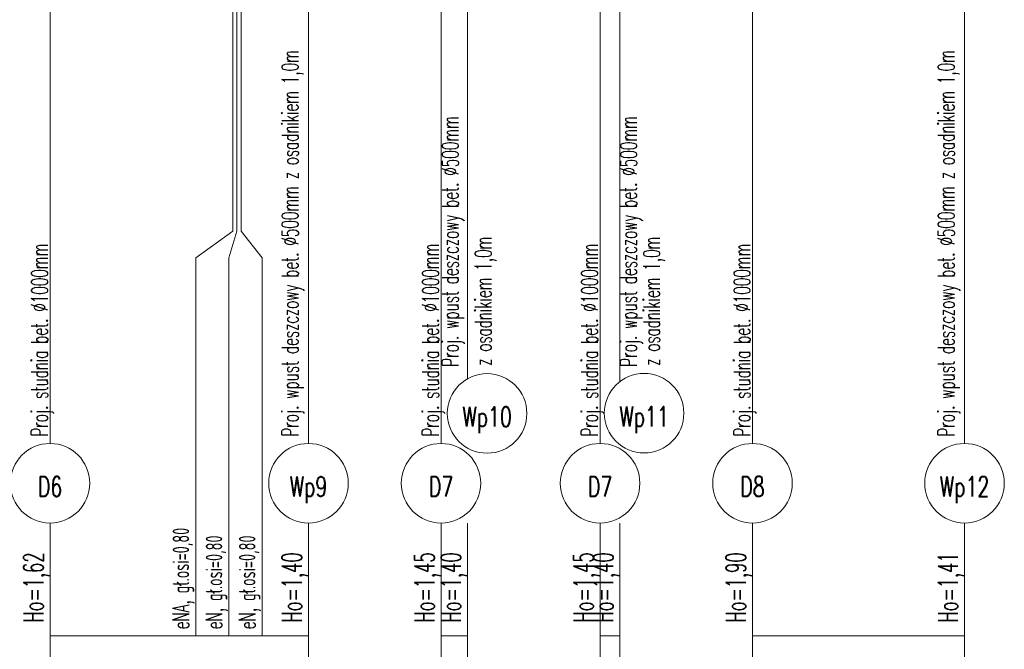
# Model space of a CAD drawing. Header units: millimetres. Extents: x 7.8 to 19, y -49.2 to -24.4.
# Tile 15 of 30: x 9.154 to 9.3026, y -24.6475 to -24.5526. Entities that reach past the tile are written whole.
import ezdxf
from ezdxf.enums import TextEntityAlignment as Align

# ---------------------------------------------------------------- set-up
doc = ezdxf.new("R2010")
doc.units = ezdxf.units.MM
doc.layers.add('CIENKA', color=7, linetype='Continuous', lineweight=15)
doc.layers.add('GRUBA', color=3, linetype='Continuous', lineweight=53)
doc.styles.add('romans', font='romans.shx')

msp = doc.modelspace()

# ---------------------------------------------------------------- linework, layer by layer
at = {"layer": 'CIENKA', "color": 7, "linetype": 'Continuous', "ltscale": 0.01}
for p, q in [((9.26462, -24.61646), (9.26462, -24.51116)), ((9.29662, -24.61646), (9.29662, -24.51226)), ((9.19762, -24.61646), (9.19762, -24.51416)), ((9.15862, -24.61646), (9.15862, -24.51626)), ((9.21762, -24.61646), (9.21762, -24.51716)), ((9.22162, -24.6067), (9.22162, -24.51746)), ((9.24162, -24.61646), (9.24162, -24.51716)), ((9.24462, -24.60712), (9.24462, -24.51746)), ((9.18622, -24.52277), (9.18622, -24.58446)), ((9.18682, -24.52274), (9.18682, -24.58446)), ((9.18748, -24.5227), (9.18748, -24.58446)), ((9.18062, -24.58846), (9.18622, -24.58446)), ((9.18562, -24.58846), (9.18682, -24.58446)), ((9.19062, -24.58846), (9.18748, -24.58446)), ((9.18062, -24.58846), (9.18062, -24.64546)), ((9.18562, -24.58846), (9.18562, -24.64546)), ((9.19062, -24.58846), (9.19062, -24.64546)), ((9.15862, -24.64546), (9.15862, -24.62846)), ((9.19762, -24.64546), (9.19762, -24.62846)), ((9.21762, -24.64546), (9.21762, -24.62846)), ((9.22162, -24.64546), (9.22162, -24.62846)), ((9.24162, -24.64546), (9.24162, -24.62846)), ((9.24462, -24.64546), (9.24462, -24.62846)), ((9.26462, -24.64546), (9.26462, -24.62846)), ((9.29662, -24.64546), (9.29662, -24.62846)), ((9.15862, -24.65746), (9.15862, -24.64546)), ((9.15862, -24.64546), (9.19762, -24.64546)), ((9.19762, -24.65746), (9.19762, -24.64546)), ((9.21762, -24.65746), (9.21762, -24.64546)), ((9.21762, -24.64546), (9.22162, -24.64546)), ((9.22162, -24.65746), (9.22162, -24.64546)), ((9.24162, -24.65746), (9.24162, -24.64546)), ((9.24162, -24.64546), (9.24462, -24.64546)), ((9.24462, -24.65746), (9.24462, -24.64546)), ((9.26462, -24.65746), (9.26462, -24.64546)), ((9.26462, -24.64546), (9.29662, -24.64546)), ((9.29662, -24.65746), (9.29662, -24.64546))]:
    msp.add_line(p, q, dxfattribs=at)
for centre, start, end in [((9.22457, -24.61192), 90, 270), ((9.22457, -24.61192), 270, 90), ((9.24826, -24.61189), 90, 270), ((9.24826, -24.61189), 270, 90), ((9.15862, -24.62246), 90, 270), ((9.15862, -24.62246), 270, 90), ((9.19762, -24.62246), 90, 270), ((9.19762, -24.62246), 270, 90), ((9.21762, -24.62246), 90, 270), ((9.21762, -24.62246), 270, 90), ((9.24162, -24.62246), 90, 270), ((9.24162, -24.62246), 270, 90), ((9.26462, -24.62246), 90, 270), ((9.26462, -24.62246), 270, 90), ((9.29662, -24.62246), 90, 270), ((9.29662, -24.62246), 270, 90)]:
    msp.add_arc(centre, 0.006, start, end, dxfattribs=at)

# ---------------------------------------------------------------- texts
at = {"layer": 'CIENKA', "color": 7, "linetype": 'Continuous', "ltscale": 0.01, "style": 'romans', "width": 0.6}
for s, height, p in [('Proj. wpust deszczowy bet. %%C500mm z osadnikiem 1,0m', 0.0025, (9.1961, -24.61543)), ('Proj. wpust deszczowy bet. %%C500mm z osadnikiem 1,0m', 0.0025, (9.2951, -24.61543)), ('Proj. wpust deszczowy bet. %%C500mm ', 0.0025, (9.22027, -24.60489)), ('Proj. wpust deszczowy bet. %%C500mm ', 0.0025, (9.24718, -24.60489)), ('z osadnikiem 1,0m', 0.0025, (9.22524, -24.60474)), ('z osadnikiem 1,0m', 0.0025, (9.25065, -24.60474)), ('Proj. studnia bet. %%C1000mm', 0.0025, (9.15829, -24.61543)), ('Proj. studnia bet. %%C1000mm', 0.0025, (9.21729, -24.61543)), ('Proj. studnia bet. %%C1000mm', 0.0025, (9.24129, -24.61543)), ('Proj. studnia bet. %%C1000mm', 0.0025, (9.26429, -24.61543)), ('eNA, gł.osi=0,80', 0.0025, (9.17962, -24.64446)), ('eN, gł.osi=0,80', 0.0025, (9.18462, -24.64446)), ('eN, gł.osi=0,80', 0.0025, (9.18962, -24.64446)), ('Ho=1,62', 0.003, (9.15762, -24.64346)), ('Ho=1,40', 0.003, (9.19662, -24.64346)), ('Ho=1,45', 0.003, (9.21662, -24.64346)), ('Ho=1,40', 0.003, (9.22062, -24.64346)), ('Ho=1,45', 0.003, (9.24062, -24.64346)), ('Ho=1,40', 0.003, (9.24362, -24.64346)), ('Ho=1,90', 0.003, (9.26362, -24.64346)), ('Ho=1,41', 0.003, (9.29562, -24.64346))]:
    msp.add_text(s, height=height, rotation=90, dxfattribs=at).set_placement(p)
at = {"layer": 'GRUBA', "color": 3, "linetype": 'Continuous', "ltscale": 0.01, "style": 'romans', "width": 0.7}
for s, p in [('Wp10', (9.22457, -24.61392)), ('Wp11', (9.24826, -24.61389)), ('D6', (9.15862, -24.62446)), ('Wp9', (9.19762, -24.62446)), ('D7', (9.21762, -24.62446)), ('D7', (9.24162, -24.62446)), ('D8', (9.26462, -24.62446)), ('Wp12', (9.29662, -24.62446))]:
    msp.add_text(s, height=0.003, dxfattribs=at).set_placement(p, align=Align.CENTER)

doc.saveas('drawing.dxf')
